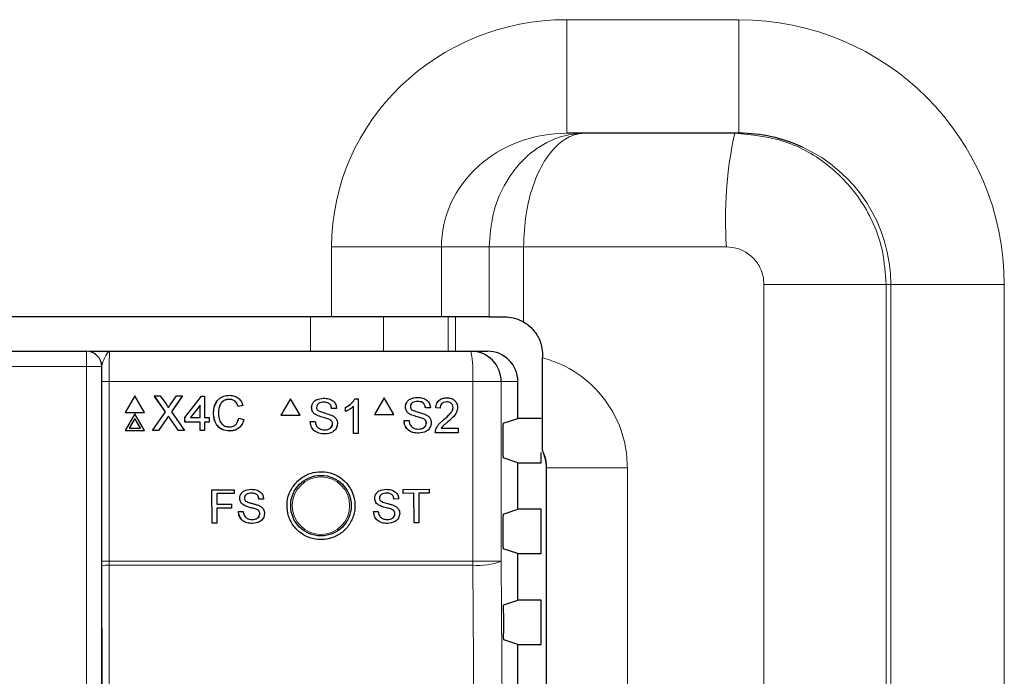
# Paper-space layout 'Blatt3' of a CAD drawing. Header units: millimetres. Extents: x 5 to 418, y 2 to 292.
# Tile 43 of 89: x 116.45 to 127.28, y 206.21 to 213.44. Entities that reach past the tile are written whole.
import ezdxf

# ---------------------------------------------------------------- set-up
doc = ezdxf.new("R2010")
doc.units = ezdxf.units.MM

psp = doc.layouts.new('Blatt3')

# ---------------------------------------------------------------- linework, layer by layer
at = {"color": 7, "linetype": 'Continuous', "lineweight": 18}
for p, q in [((122.4688, 213.4397), (124.3617, 213.4397)), ((122.4688, 212.1897), (122.4688, 213.4397)), ((124.3617, 212.1897), (124.3617, 213.4397)), ((119.8806, 210.1684), (119.8806, 210.9397)), ((119.8806, 210.9397), (121.088, 210.9397)), ((121.088, 210.9397), (121.088, 210.1684)), ((121.6149, 210.9397), (121.088, 210.9397)), ((121.6149, 210.1684), (121.6149, 210.9397)), ((121.9922, 210.9397), (121.6149, 210.9397)), ((124.2247, 210.9397), (121.9922, 210.9397)), ((121.9922, 210.9397), (121.9922, 210.1127)), ((124.6372, 210.523), (125.9808, 210.523)), ((124.6372, 160.6361), (124.6372, 210.523)), ((126.0341, 210.523), (125.9808, 210.523)), ((125.9808, 210.523), (125.9808, 160.6361)), ((126.0341, 210.523), (127.2824, 210.523)), ((126.0341, 160.5828), (126.0341, 210.523)), ((127.2824, 210.523), (127.2824, 160.5828)), ((119.6469, 209.7897), (119.6469, 210.1684)), ((120.4518, 210.1684), (120.4518, 209.7897)), ((121.1629, 209.7897), (121.1629, 210.1684)), ((121.2434, 210.1684), (121.2434, 209.7897)), ((117.1824, 209.7897), (117.1824, 209.623)), ((117.1824, 209.623), (106.6766, 209.623)), ((117.349, 209.623), (117.1824, 209.623)), ((117.1824, 195.6783), (117.1824, 209.623)), ((117.349, 209.623), (117.349, 195.6783)), ((117.3507, 209.623), (117.349, 209.623)), ((117.3501, 207.4785), (117.3501, 209.4563)), ((117.3501, 209.4563), (117.4307, 209.4563)), ((117.4307, 209.4563), (117.4307, 207.4785)), ((121.4324, 209.4563), (117.4307, 209.4563)), ((121.4324, 207.4785), (121.4324, 209.4563)), ((121.7462, 209.4563), (121.4324, 209.4563)), ((121.7462, 209.4563), (121.7462, 207.4785)), ((121.9295, 209.4563), (121.7462, 209.4563)), ((118.067, 209.049), (118.0664, 209.0476)), ((118.1007, 209.0525), (118.1001, 209.0511)), ((122.2461, 208.5069), (122.245, 208.5057)), ((123.1344, 208.5069), (122.2461, 208.5069)), ((122.2461, 174.7058), (122.2461, 208.5069)), ((123.1344, 208.5069), (123.1344, 174.7058)), ((117.3501, 207.4785), (117.4307, 207.4785)), ((117.3534, 206.0577), (117.3502, 207.4233)), ((117.4307, 207.4785), (117.4308, 207.4343)), ((117.4307, 207.4785), (121.4324, 207.4785)), ((117.4308, 207.4343), (117.434, 206.0591)), ((121.4322, 207.4343), (117.4308, 207.4343)), ((121.7462, 207.4785), (121.4324, 207.4785))]:
    psp.add_line(p, q, dxfattribs=at)
at = {"color": 7, "linetype": 'Continuous', "lineweight": 25}
for p, q in [((124.3617, 212.1897), (122.4688, 212.1897)), ((119.8806, 210.1684), (103.9784, 210.1684)), ((121.088, 210.1684), (119.8806, 210.1684)), ((121.6149, 210.1684), (121.088, 210.1684)), ((121.6149, 210.1684), (121.7841, 210.1684)), ((106.6766, 209.7897), (117.1824, 209.7897)), ((117.1824, 209.7897), (117.1841, 209.7897)), ((117.4407, 209.7897), (121.4134, 209.7897)), ((121.4134, 209.7897), (121.5957, 209.7897)), ((122.2008, 209.7517), (122.2008, 209.7177)), ((121.9295, 209.0505), (121.9295, 209.4563)), ((117.7134, 209.2996), (117.6081, 209.1168)), ((117.8197, 209.1168), (117.7134, 209.2996)), ((117.9293, 209.2996), (117.9287, 209.2983)), ((118.0518, 209.123), (117.9293, 209.2996)), ((117.9293, 209.2996), (117.9944, 209.2996)), ((118.051, 209.1219), (117.9327, 209.2925)), ((117.9944, 209.2996), (118.0615, 209.2028)), ((118.1064, 209.2027), (118.1727, 209.2996)), ((118.2387, 209.2996), (118.1173, 209.1224)), ((118.2328, 209.2905), (118.1175, 209.1222)), ((118.1727, 209.2996), (118.2387, 209.2996)), ((118.2387, 209.2996), (118.2381, 209.2983)), ((118.2666, 209.0595), (118.4476, 209.2947)), ((118.4476, 209.2947), (118.482, 209.2947)), ((118.482, 209.2947), (118.4827, 209.0595)), ((118.7542, 209.2604), (118.7536, 209.259)), ((119.4267, 209.2675), (119.321, 209.0842)), ((119.4267, 209.2675), (119.4259, 209.2675)), ((119.5324, 209.0842), (119.4267, 209.2675)), ((119.7929, 209.2724), (119.7921, 209.2724)), ((120.1389, 209.2675), (120.1381, 209.2675)), ((120.1389, 209.2675), (120.1705, 209.2675)), ((120.1705, 209.2675), (120.1697, 209.2675)), ((120.1705, 209.2675), (120.1705, 208.8842)), ((120.4592, 209.2764), (120.3535, 209.093)), ((120.4592, 209.2764), (120.4583, 209.2764)), ((120.5649, 209.093), (120.4592, 209.2764)), ((120.8252, 209.2813), (120.8243, 209.2813)), ((121.1487, 209.2764), (121.1478, 209.2764)), ((117.6081, 209.1168), (117.6075, 209.1155)), ((117.6075, 209.1155), (117.8191, 209.1155)), ((117.6081, 209.1168), (117.8197, 209.1168)), ((117.8197, 209.1168), (117.8191, 209.1155)), ((117.9108, 208.9174), (118.0518, 209.123)), ((118.1173, 209.1224), (118.2595, 208.9174)), ((118.4332, 209.1971), (118.3272, 209.0595)), ((118.4326, 209.1958), (118.3276, 209.0595)), ((118.4332, 209.1971), (118.4326, 209.1958)), ((118.433, 209.0595), (118.4326, 209.1958)), ((118.4336, 209.0595), (118.4332, 209.1971)), ((118.5808, 209.1113), (118.5801, 209.11)), ((118.904, 209.1921), (118.85, 209.1805)), ((118.8507, 209.1818), (118.85, 209.1805)), ((118.9046, 209.1934), (118.8507, 209.1818)), ((118.9046, 209.1934), (118.904, 209.1921)), ((119.6599, 209.1675), (119.6592, 209.1675)), ((119.8808, 209.1594), (119.8801, 209.1594)), ((119.9348, 209.1594), (119.8808, 209.1594)), ((120.033, 209.1717), (120.0323, 209.1717)), ((120.033, 209.1264), (120.0323, 209.1264)), ((120.033, 209.1264), (120.033, 209.1717)), ((120.1214, 208.8842), (120.1214, 209.1829)), ((120.6923, 209.1763), (120.6915, 209.1763)), ((120.9132, 209.1682), (120.9123, 209.1682)), ((120.9671, 209.1682), (120.9132, 209.1682)), ((121.026, 209.1682), (121.0252, 209.1682)), ((121.0751, 209.1633), (121.026, 209.1682)), ((121.0751, 209.1633), (121.0742, 209.1633)), ((121.2174, 209.1701), (121.2165, 209.1701)), ((117.714, 209.1002), (117.6087, 208.9174)), ((117.7141, 209.0504), (117.6519, 208.9424)), ((117.7135, 209.049), (117.6521, 208.9424)), ((117.7141, 209.0504), (117.7135, 209.049)), ((117.7755, 208.9424), (117.7135, 209.049)), ((117.8203, 208.9174), (117.714, 209.1002)), ((117.7769, 208.9424), (117.7141, 209.0504)), ((118.0664, 209.0476), (117.9761, 208.9161)), ((118.067, 209.049), (117.9767, 208.9174)), ((118.0849, 209.0752), (118.0843, 209.0739)), ((118.1937, 208.9161), (118.1001, 209.0511)), ((118.1944, 208.9174), (118.1007, 209.0525)), ((118.2666, 209.0595), (118.266, 209.0582)), ((118.2661, 209.0092), (118.266, 209.0582)), ((118.2668, 209.0105), (118.2661, 209.0092)), ((118.4331, 209.0092), (118.2661, 209.0092)), ((118.2668, 209.0105), (118.2666, 209.0595)), ((118.4337, 209.0105), (118.2668, 209.0105)), ((118.3272, 209.0595), (118.4336, 209.0595)), ((118.4337, 209.0105), (118.4331, 209.0092)), ((118.4334, 208.9161), (118.4331, 209.0092)), ((118.434, 208.9174), (118.4337, 209.0105)), ((118.4827, 209.0595), (118.5318, 209.0595)), ((118.532, 209.0105), (118.4828, 209.0105)), ((118.4828, 209.0105), (118.4831, 208.9174)), ((118.5313, 209.0092), (118.4828, 209.0092)), ((118.532, 209.0105), (118.5313, 209.0092)), ((118.5318, 209.0595), (118.532, 209.0105)), ((118.8442, 209.016), (118.8602, 209.051)), ((118.8609, 209.0523), (118.8602, 209.051)), ((118.8609, 209.0523), (118.9149, 209.0398)), ((119.321, 209.0842), (119.3202, 209.0842)), ((119.321, 209.0842), (119.5324, 209.0842)), ((119.6452, 209.0169), (119.6444, 209.0169)), ((119.6452, 209.0169), (119.6992, 209.0169)), ((119.7157, 209.0846), (119.6907, 209.1006)), ((119.6992, 209.0169), (119.6984, 209.0169)), ((119.7165, 209.0846), (119.7157, 209.0846)), ((119.8498, 209.0421), (119.8491, 209.0421)), ((120.3535, 209.093), (120.3526, 209.093)), ((120.3535, 209.093), (120.5649, 209.093)), ((120.6776, 209.0257), (120.6767, 209.0257)), ((120.6776, 209.0257), (120.7316, 209.0257)), ((120.7488, 209.0935), (120.748, 209.0935)), ((120.8822, 209.051), (120.8813, 209.051)), ((121.1145, 209.0364), (121.1136, 209.0364)), ((121.7678, 208.9967), (121.9295, 209.0505)), ((122.1867, 209.0505), (121.9295, 209.0505)), ((117.6087, 208.9174), (117.6081, 208.9161)), ((117.6081, 208.9161), (117.8197, 208.9161)), ((117.6087, 208.9174), (117.8203, 208.9174)), ((117.6519, 208.9424), (117.7769, 208.9424)), ((117.8203, 208.9174), (117.8197, 208.9161)), ((117.9108, 208.9174), (117.9102, 208.9161)), ((117.9761, 208.9161), (117.9102, 208.9161)), ((117.9767, 208.9174), (117.9108, 208.9174)), ((117.9767, 208.9174), (117.9761, 208.9161)), ((118.1944, 208.9174), (118.1937, 208.9161)), ((118.2589, 208.9161), (118.1937, 208.9161)), ((118.2595, 208.9174), (118.1944, 208.9174)), ((118.2595, 208.9174), (118.2589, 208.9161)), ((118.434, 208.9174), (118.4334, 208.9161)), ((118.4825, 208.9161), (118.4334, 208.9161)), ((118.4831, 208.9174), (118.434, 208.9174)), ((118.4831, 208.9174), (118.4825, 208.9161)), ((118.7589, 208.9125), (118.7583, 208.9112)), ((119.8907, 208.9904), (119.8899, 208.9904)), ((120.923, 208.9992), (120.9221, 208.9992)), ((121.0263, 208.9271), (121.0254, 208.9271)), ((121.0842, 208.9422), (121.2714, 208.9422)), ((121.2714, 208.9422), (121.2714, 208.893)), ((121.7635, 208.9133), (121.7635, 208.6993)), ((119.8056, 208.8793), (119.8048, 208.8793)), ((120.1214, 208.8842), (120.1206, 208.8842)), ((120.1705, 208.8842), (120.1214, 208.8842)), ((120.8379, 208.8881), (120.8371, 208.8881)), ((121.0211, 208.893), (121.0203, 208.893)), ((121.2714, 208.893), (121.0211, 208.893)), ((122.2008, 208.6998), (122.2008, 208.6926)), ((121.9295, 208.5622), (121.7678, 208.616)), ((122.1867, 208.5622), (122.1867, 208.6742)), ((121.9295, 208.0505), (121.9295, 208.5622)), ((121.9295, 208.5622), (122.1867, 208.5622)), ((122.245, 174.7069), (122.245, 208.5057)), ((118.5632, 208.2647), (118.8075, 208.2652)), ((118.5636, 208.2647), (118.5632, 208.2647)), ((118.5639, 207.8981), (118.5632, 208.2647)), ((118.5636, 208.2647), (118.8078, 208.2652)), ((118.5642, 207.8981), (118.5636, 208.2647)), ((118.8078, 208.2652), (118.8075, 208.2652)), ((118.8078, 208.2652), (118.8079, 208.2229)), ((118.996, 208.2702), (118.9957, 208.2702)), ((120.4811, 208.2701), (120.4807, 208.2701)), ((120.6686, 208.2672), (120.6681, 208.2672)), ((120.6686, 208.2672), (120.9549, 208.2701)), ((120.669, 208.2249), (120.6686, 208.2672)), ((120.9549, 208.2701), (120.9545, 208.2701)), ((120.9549, 208.2701), (120.9553, 208.2278)), ((118.8079, 208.2229), (118.6153, 208.2225)), ((118.6153, 208.2225), (118.6155, 208.105)), ((118.869, 208.1696), (118.8687, 208.1696)), ((119.0804, 208.1622), (119.0801, 208.1622)), ((119.1321, 208.1623), (119.0804, 208.1622)), ((120.355, 208.1684), (120.3546, 208.1684)), ((120.5663, 208.1628), (120.5659, 208.1628)), ((120.618, 208.1633), (120.5663, 208.1628)), ((120.669, 208.2249), (120.6686, 208.2249)), ((120.7863, 208.2261), (120.669, 208.2249)), ((120.7895, 207.9017), (120.7863, 208.2261)), ((120.9553, 208.2278), (120.838, 208.2266)), ((120.838, 208.2266), (120.8412, 207.9023)), ((118.6155, 208.105), (118.7799, 208.1053)), ((118.6155, 208.105), (118.7155, 208.1052)), ((118.78, 208.063), (118.6156, 208.0627)), ((118.6156, 208.0627), (118.6159, 207.8982)), ((118.7799, 208.1053), (118.7796, 208.1053)), ((118.7799, 208.1053), (118.78, 208.063)), ((118.9233, 208.0904), (118.9229, 208.0904)), ((119.051, 208.05), (119.0506, 208.05)), ((120.4099, 208.0897), (120.4094, 208.0897)), ((120.5378, 208.0503), (120.5374, 208.0504)), ((121.7678, 207.9967), (121.9295, 208.0505)), ((122.1867, 208.0505), (121.9295, 208.0505)), ((122.1867, 207.5622), (122.1867, 208.0505)), ((118.8552, 208.0255), (118.8549, 208.0255)), ((118.8552, 208.0255), (118.9069, 208.0256)), ((118.9069, 208.0256), (118.9065, 208.0256)), ((119.0901, 208.0006), (119.0897, 208.0006)), ((120.3419, 208.0242), (120.3636, 208.0245)), ((120.3424, 208.0242), (120.3419, 208.0242)), ((120.3424, 208.0242), (120.394, 208.0248)), ((120.394, 208.0248), (120.3936, 208.0248)), ((120.5773, 208.0012), (120.5769, 208.0012)), ((118.5642, 207.8981), (118.5639, 207.8981)), ((118.6159, 207.8982), (118.5642, 207.8981)), ((120.7895, 207.9017), (120.7891, 207.9018)), ((120.8412, 207.9023), (120.7895, 207.9017)), ((121.7635, 207.9133), (121.7635, 207.6993)), ((121.9295, 207.5622), (121.7678, 207.616)), ((121.9295, 207.0505), (121.9295, 207.5622)), ((121.9295, 207.5622), (122.1867, 207.5622)), ((117.3502, 207.4233), (117.3501, 207.4785)), ((121.7742, 206.9988), (121.9295, 207.0505)), ((122.1867, 207.0505), (121.9295, 207.0505)), ((122.1867, 206.5622), (122.1867, 207.0505)), ((121.7699, 206.9044), (121.7715, 206.6856)), ((121.9295, 206.5622), (121.7757, 206.6134)), ((121.9295, 206.0505), (121.9295, 206.5622)), ((121.9295, 206.5622), (122.1867, 206.5622))]:
    psp.add_line(p, q, dxfattribs=at)
at = {"color": 7, "linetype": 'Continuous', "lineweight": 18, "flags": 128}
for points in [[(121.5156, 195.6405), (121.511, 196.3012), (121.4923, 198.944), (121.4322, 207.4343)], [(121.7462, 207.4785), (121.7878, 201.5795), (121.8293, 195.6847)]]:
    psp.add_lwpolyline(points, dxfattribs=at)
at = {"color": 7, "linetype": 'Continuous', "lineweight": 25}
psp.add_circle((119.7628, 208.0897), 0.3333, dxfattribs=at)
at = {"color": 7, "linetype": 'Continuous', "lineweight": 18}
psp.add_circle((119.7628, 208.0897), 0.3158, dxfattribs=at)
for centre, radius, start, end in [((128.5299, 211.2505), 4.3164, 167.43263, 184.12909), ((117.1824, 209.623), 0.1667, 359.99564, 89.99564), ((119.9566, 209.5394), 1.4781, 356.77862, 9.748), ((117.4123, 207.2695), 0.1659, 83.61302, 112.00331), ((115.6322, 207.4785), 5.8001, 359.56407, 0.00076), ((121.4954, 208.1227), 0.6913, 264.75278, 291.27288)]:
    psp.add_arc(centre, radius, start, end, dxfattribs=at)
at = {"color": 7, "linetype": 'Continuous', "lineweight": 25}
for centre, radius, start, end in [((117.1841, 209.623), 0.1667, 359.99564, 89.99564), ((121.4131, 209.4566), 0.3331, 359.96074, 89.96069)]:
    psp.add_arc(centre, radius, start, end, dxfattribs=at)
at = {"color": 7, "linetype": 'Continuous', "lineweight": 18}
for centre, major_axis, ratio, start_param, end_param in [((122.4688, 210.9397), (-2.5882, 0), 0.9659258, 4.712389, 6.2831853), ((124.3617, 210.523), (2.9207, 0), 0.9986295, 0, 1.5707963), ((122.4688, 210.9397), (1.3808, 0), 0.9052833, 1.5707963, 3.1415927), ((124.3617, 210.523), (1.6724, 0), 0.9965823, 0, 1.1396204)]:
    psp.add_ellipse(centre, major_axis=major_axis, ratio=ratio, start_param=start_param, end_param=end_param, dxfattribs=at)
at = {"color": 7, "linetype": 'Continuous', "lineweight": 25}
for centre, major_axis, ratio, start_param, end_param in [((124.3617, 210.523), (1.6724, 0), 0.9965823, 1.1396204, 1.5707963), ((121.5957, 209.4563), (-0.3338, 0), 0.9986295, 3.1415927, 4.712389), ((121.7679, 208.9133), (0, 0.0833), 0.0524078, 0.0174533, 1.5707963), ((121.7679, 208.6993), (0, 0.0833), 0.0524078, 1.5707963, 3.1241394), ((121.8278, 208.5046), (-0.2954, -0.2954), 0.9972647, 2.357564, 2.8222605), ((121.7679, 207.9133), (0, 0.0833), 0.0524078, 0.0174533, 1.5707963), ((121.7679, 207.6993), (0, 0.0833), 0.0524078, 1.5707963, 3.1241394)]:
    psp.add_ellipse(centre, major_axis=major_axis, ratio=ratio, start_param=start_param, end_param=end_param, dxfattribs=at)
at = {"color": 7, "linetype": 'Continuous', "lineweight": 18}
for points, knots in [([(121.6149, 210.9397), (121.6235, 211.0607), (121.6406, 211.2999), (121.772, 211.6256), (121.9728, 211.9039), (122.2232, 212.0906), (122.4409, 212.1668), (122.5648, 212.1845), (122.6157, 212.1883), (122.6378, 212.1893), (122.6543, 212.1896), (122.6614, 212.1896), (122.6641, 212.1897), (122.6656, 212.1897), (122.6664, 212.1897), (122.6672, 212.1897)], [0, 0, 0, 0, 0.1750261, 0.3460252, 0.5236102, 0.7273919, 0.8875132, 0.9511083, 0.9654982, 0.9848712, 0.9933615, 0.9970867, 0.9984161, 0.9985715, 1, 1, 1, 1]), ([(121.9922, 210.9397), (121.9977, 211.0607), (122.0087, 211.2999), (122.0928, 211.6256), (122.2214, 211.9039), (122.382, 212.0906), (122.5219, 212.1668), (122.6015, 212.1846), (122.6341, 212.1883), (122.6483, 212.1893), (122.6589, 212.1896), (122.6635, 212.1896), (122.6652, 212.1897), (122.6662, 212.1897), (122.6667, 212.1897), (122.6672, 212.1897)], [0, 0, 0, 0, 0.1750431, 0.3460461, 0.5236209, 0.727387, 0.8876519, 0.9511943, 0.9654949, 0.9848724, 0.9933625, 0.9970873, 0.998416, 0.9985714, 1, 1, 1, 1]), ([(124.3169, 212.1897), (124.504, 212.1712), (124.8782, 212.1344), (125.3769, 211.8469), (125.7532, 211.4238), (125.9525, 210.9552), (125.9728, 210.6457), (125.9808, 210.523)], [0, 0, 0, 0, 0.2147389, 0.4294856, 0.6442297, 0.8589385, 1, 1, 1, 1]), ([(124.6372, 210.523), (124.6352, 210.5537), (124.6302, 210.631), (124.5809, 210.7481), (124.4876, 210.8539), (124.364, 210.9258), (124.2711, 210.9351), (124.2247, 210.9397)], [0, 0, 0, 0, 0.1415595, 0.3568223, 0.5716598, 0.7859965, 1, 1, 1, 1]), ([(117.4407, 209.7897), (117.4406, 209.7897), (117.4343, 209.7896), (117.417, 209.7812), (117.3911, 209.7365), (117.3605, 209.6705), (117.3534, 209.6362), (117.3507, 209.623)], [0, 0, 0, 0, 0.003577, 0.2011615, 0.5475944, 0.8255022, 1, 1, 1, 1]), ([(117.4407, 209.7897), (117.44, 209.788), (117.4381, 209.7839), (117.4353, 209.7439), (117.4327, 209.6685), (117.431, 209.5687), (117.4308, 209.4938), (117.4307, 209.4563)], [0, 0, 0, 0, 0.14214858, 0.35693381, 0.57141336, 0.78572038, 1, 1, 1, 1]), ([(122.2008, 209.7177), (122.2677, 209.6963), (122.4683, 209.6323), (122.7638, 209.4279), (123.0186, 209.0858), (123.1241, 208.758), (123.1321, 208.5623), (123.1344, 208.5069)], [0, 0, 0, 0, 0.12857634, 0.38531173, 0.64192802, 0.898607, 1, 1, 1, 1]), ([(122.2461, 208.5069), (122.2455, 208.5254), (122.2432, 208.591), (122.2227, 208.6562), (122.2012, 208.6989), (122.2008, 208.6998)], [0, 0, 0, 0, 0.279027, 0.9854093, 1, 1, 1, 1])]:
    psp.add_open_spline(points, degree=3, knots=knots, dxfattribs=at)
at = {"color": 7, "linetype": 'Continuous', "lineweight": 25}
for points, knots in [([(121.7841, 210.1684), (121.8152, 210.1665), (121.8774, 210.1628), (121.951, 210.1357), (121.9871, 210.1156), (121.9922, 210.1127)], [0, 0, 0, 0, 0.4614124, 0.9237088, 1, 1, 1, 1]), ([(121.9922, 210.1127), (122.0101, 210.1013), (122.0674, 210.0646), (122.1439, 209.976), (122.1938, 209.8595), (122.1988, 209.7822), (122.2008, 209.7517)], [0, 0, 0, 0, 0.1464014, 0.4686106, 0.7902648, 1, 1, 1, 1]), ([(117.2098, 209.7897), (117.2105, 209.7897), (117.2211, 209.7897), (117.3026, 209.7897), (117.3878, 209.7897), (117.4404, 209.7897), (117.4407, 209.7897)], [0, 0, 0, 0, 0.0281125, 0.4330127, 0.9963556, 1, 1, 1, 1]), ([(122.2008, 208.6998), (122.2008, 208.725), (122.2008, 208.7952), (122.2008, 209.0296), (122.2008, 209.3548), (122.2008, 209.5965), (122.2008, 209.7177)], [0, 0, 0, 0, 0.1738308, 0.4840367, 0.741505, 1, 1, 1, 1]), ([(117.3501, 209.4563), (117.3502, 209.5033), (117.3503, 209.5607), (117.3506, 209.6134), (117.3507, 209.623)], [0, 0, 0, 0, 0.818315, 1, 1, 1, 1]), ([(118.5801, 209.11), (118.581, 209.1383), (118.5824, 209.1831), (118.6088, 209.2183), (118.6186, 209.2313)], [0, 0, 0, 0, 0.6315766, 1, 1, 1, 1]), ([(118.5808, 209.1113), (118.5827, 209.1389), (118.5867, 209.1939), (118.6292, 209.2615), (118.6917, 209.2985), (118.735, 209.3025), (118.7567, 209.3045)], [0, 0, 0, 0, 0.2804925, 0.5595697, 0.7796153, 1, 1, 1, 1]), ([(118.7542, 209.2604), (118.7407, 209.2594), (118.7136, 209.2576), (118.6775, 209.2371), (118.6405, 209.1901), (118.6371, 209.1439), (118.6348, 209.1116)], [0, 0, 0, 0, 0.1872234, 0.3739058, 0.5607363, 1, 1, 1, 1]), ([(118.7536, 209.259), (118.7402, 209.258), (118.7134, 209.256), (118.6826, 209.2406), (118.6713, 209.2251), (118.668, 209.2204)], [0, 0, 0, 0, 0.41262092, 0.82404936, 1, 1, 1, 1]), ([(118.85, 209.1805), (118.8458, 209.1924), (118.8373, 209.2161), (118.8134, 209.2433), (118.7833, 209.2573), (118.7635, 209.2585), (118.7536, 209.259)], [0, 0, 0, 0, 0.2805533, 0.5597389, 0.7796538, 1, 1, 1, 1]), ([(118.8507, 209.1818), (118.8464, 209.1937), (118.8379, 209.2174), (118.8141, 209.2446), (118.784, 209.2586), (118.7641, 209.2598), (118.7542, 209.2604)], [0, 0, 0, 0, 0.2805533, 0.5597389, 0.7796538, 1, 1, 1, 1]), ([(118.7567, 209.3045), (118.7754, 209.3031), (118.8129, 209.3003), (118.859, 209.2727), (118.8899, 209.235), (118.8997, 209.2073), (118.9046, 209.1934)], [0, 0, 0, 0, 0.2800806, 0.5594487, 0.7795488, 1, 1, 1, 1]), ([(119.6591, 209.1675), (119.6604, 209.1793), (119.663, 209.2029), (119.6821, 209.2339), (119.7236, 209.2659), (119.7638, 209.2697), (119.7921, 209.2724)], [0, 0, 0, 0, 0.1870287, 0.3741238, 0.5611402, 1, 1, 1, 1]), ([(119.6599, 209.1675), (119.6612, 209.1793), (119.6638, 209.2029), (119.6829, 209.2339), (119.7243, 209.2659), (119.7646, 209.2697), (119.7929, 209.2724)], [0, 0, 0, 0, 0.1870287, 0.3741238, 0.5611402, 1, 1, 1, 1]), ([(119.795, 209.2282), (119.7846, 209.2278), (119.7638, 209.2271), (119.7361, 209.2164), (119.7173, 209.1956), (119.715, 209.1792), (119.7139, 209.171)], [0, 0, 0, 0, 0.2812903, 0.5608202, 0.7806803, 1, 1, 1, 1]), ([(119.7929, 209.2724), (119.8118, 209.2712), (119.8497, 209.2689), (119.8987, 209.2448), (119.9287, 209.204), (119.9328, 209.1743), (119.9348, 209.1594)], [0, 0, 0, 0, 0.2807972, 0.5601508, 0.7798767, 1, 1, 1, 1]), ([(119.8801, 209.1594), (119.878, 209.1709), (119.8739, 209.1937), (119.843, 209.225), (119.8127, 209.227), (119.7942, 209.2282)], [0, 0, 0, 0, 0.2810967, 0.5602874, 1, 1, 1, 1]), ([(119.8808, 209.1594), (119.8788, 209.1709), (119.8747, 209.1937), (119.8438, 209.225), (119.8135, 209.227), (119.795, 209.2282)], [0, 0, 0, 0, 0.2810967, 0.5602874, 1, 1, 1, 1]), ([(120.0322, 209.1717), (120.0561, 209.1852), (120.0988, 209.2093), (120.1261, 209.2498), (120.1381, 209.2675)], [0, 0, 0, 0, 0.5604274, 1, 1, 1, 1]), ([(120.033, 209.1717), (120.0569, 209.1852), (120.0995, 209.2093), (120.1269, 209.2498), (120.1389, 209.2675)], [0, 0, 0, 0, 0.56042743, 1, 1, 1, 1]), ([(120.6914, 209.1763), (120.6927, 209.1881), (120.6953, 209.2117), (120.7144, 209.2427), (120.7558, 209.2747), (120.7961, 209.2786), (120.8243, 209.2813)], [0, 0, 0, 0, 0.1870287, 0.3741238, 0.5611402, 1, 1, 1, 1]), ([(120.6923, 209.1763), (120.6936, 209.1881), (120.6962, 209.2117), (120.7152, 209.2427), (120.7567, 209.2747), (120.797, 209.2786), (120.8252, 209.2813)], [0, 0, 0, 0, 0.18702865, 0.37412378, 0.56114019, 1, 1, 1, 1]), ([(120.8273, 209.237), (120.8169, 209.2367), (120.7962, 209.2359), (120.7685, 209.2252), (120.7497, 209.2044), (120.7474, 209.188), (120.7463, 209.1798)], [0, 0, 0, 0, 0.2812903, 0.5608202, 0.7806803, 1, 1, 1, 1]), ([(120.8252, 209.2813), (120.8442, 209.2801), (120.882, 209.2777), (120.931, 209.2536), (120.961, 209.2129), (120.9651, 209.1831), (120.9671, 209.1682)], [0, 0, 0, 0, 0.2807972, 0.5601508, 0.7798767, 1, 1, 1, 1]), ([(120.9123, 209.1682), (120.9102, 209.1797), (120.9061, 209.2025), (120.8752, 209.2339), (120.845, 209.2358), (120.8265, 209.237)], [0, 0, 0, 0, 0.2810967, 0.5602874, 1, 1, 1, 1]), ([(120.9132, 209.1682), (120.9111, 209.1797), (120.907, 209.2025), (120.8761, 209.2339), (120.8459, 209.2358), (120.8273, 209.237)], [0, 0, 0, 0, 0.2810967, 0.5602874, 1, 1, 1, 1]), ([(121.0251, 209.1682), (121.028, 209.1853), (121.0336, 209.2192), (121.0665, 209.2568), (121.1076, 209.2742), (121.1344, 209.2756), (121.1478, 209.2764)], [0, 0, 0, 0, 0.2802352, 0.558893, 0.7791323, 1, 1, 1, 1]), ([(121.026, 209.1682), (121.0289, 209.1853), (121.0345, 209.2192), (121.0674, 209.2568), (121.1085, 209.2742), (121.1353, 209.2756), (121.1487, 209.2764)], [0, 0, 0, 0, 0.2802352, 0.558893, 0.7791323, 1, 1, 1, 1]), ([(121.1476, 209.2321), (121.1371, 209.2313), (121.1159, 209.2298), (121.0905, 209.2125), (121.0769, 209.1883), (121.0757, 209.1716), (121.0751, 209.1633)], [0, 0, 0, 0, 0.2804101, 0.559489, 0.7793747, 1, 1, 1, 1]), ([(121.2174, 209.1701), (121.2161, 209.1799), (121.2135, 209.1995), (121.1937, 209.22), (121.1707, 209.2308), (121.1553, 209.2317), (121.1476, 209.2321)], [0, 0, 0, 0, 0.2790799, 0.5586119, 0.7790431, 1, 1, 1, 1]), ([(121.1487, 209.2764), (121.1654, 209.2752), (121.1987, 209.2729), (121.2386, 209.2463), (121.263, 209.2099), (121.2653, 209.1837), (121.2665, 209.1705)], [0, 0, 0, 0, 0.2804823, 0.5596436, 0.7797486, 1, 1, 1, 1]), ([(118.0615, 209.2028), (118.0658, 209.1963), (118.0719, 209.1872), (118.0793, 209.1753), (118.0808, 209.1693), (118.0815, 209.1664)], [0, 0, 0, 0, 0.5612769, 0.7817626, 1, 1, 1, 1]), ([(118.0815, 209.1664), (118.0862, 209.1732), (118.0945, 209.1853), (118.1028, 209.1974), (118.1064, 209.2027)], [0, 0, 0, 0, 0.5599999, 1, 1, 1, 1]), ([(118.7589, 208.9125), (118.7302, 208.9147), (118.673, 208.9188), (118.6123, 208.9769), (118.5857, 209.045), (118.5824, 209.0892), (118.5808, 209.1113)], [0, 0, 0, 0, 0.27995506, 0.55808759, 0.77891157, 1, 1, 1, 1]), ([(118.6348, 209.1116), (118.6359, 209.091), (118.6382, 209.0501), (118.6607, 208.9952), (118.7052, 208.9623), (118.7375, 208.9585), (118.7537, 208.9566)], [0, 0, 0, 0, 0.281245, 0.5607156, 0.780138, 1, 1, 1, 1]), ([(119.7165, 209.0846), (119.7079, 209.0895), (119.6907, 209.0993), (119.666, 209.1262), (119.6622, 209.1518), (119.6599, 209.1675)], [0, 0, 0, 0, 0.2814452, 0.5622732, 1, 1, 1, 1]), ([(119.7139, 209.171), (119.7146, 209.1639), (119.7158, 209.1511), (119.724, 209.1414), (119.7277, 209.1371)], [0, 0, 0, 0, 0.55961689, 1, 1, 1, 1]), ([(119.7277, 209.1371), (119.7554, 209.1266), (119.805, 209.1077), (119.8558, 209.0924), (119.8782, 209.0857)], [0, 0, 0, 0, 0.55838249, 1, 1, 1, 1]), ([(120.1214, 209.1829), (120.1062, 209.1703), (120.0791, 209.1477), (120.0471, 209.1329), (120.033, 209.1264)], [0, 0, 0, 0, 0.5596859, 1, 1, 1, 1]), ([(120.7488, 209.0935), (120.7402, 209.0983), (120.7231, 209.1081), (120.6984, 209.135), (120.6946, 209.1607), (120.6923, 209.1763)], [0, 0, 0, 0, 0.2814452, 0.5622732, 1, 1, 1, 1]), ([(120.7463, 209.1798), (120.747, 209.1727), (120.7481, 209.1599), (120.7564, 209.1502), (120.76, 209.146)], [0, 0, 0, 0, 0.55961689, 1, 1, 1, 1]), ([(120.76, 209.146), (120.7877, 209.1354), (120.8373, 209.1165), (120.8881, 209.1013), (120.9105, 209.0945)], [0, 0, 0, 0, 0.5583825, 1, 1, 1, 1]), ([(121.1136, 209.0364), (121.1381, 209.0574), (121.1722, 209.0865), (121.2098, 209.1321), (121.2143, 209.1575), (121.2165, 209.1701)], [0, 0, 0, 0, 0.5613127, 0.7813859, 1, 1, 1, 1]), ([(121.1145, 209.0364), (121.139, 209.0574), (121.173, 209.0865), (121.2107, 209.1321), (121.2152, 209.1575), (121.2174, 209.1701)], [0, 0, 0, 0, 0.5613127, 0.7813859, 1, 1, 1, 1]), ([(121.2665, 209.1705), (121.2639, 209.1522), (121.2587, 209.1155), (121.2176, 209.0625), (121.182, 209.032), (121.1603, 209.0133)], [0, 0, 0, 0, 0.2787415, 0.5588337, 1, 1, 1, 1]), ([(118.0843, 209.0739), (118.0809, 209.069), (118.0749, 209.0603), (118.069, 209.0515), (118.0664, 209.0476)], [0, 0, 0, 0, 0.5600016, 1, 1, 1, 1]), ([(118.0849, 209.0752), (118.0816, 209.0703), (118.0755, 209.0616), (118.0696, 209.0528), (118.067, 209.049)], [0, 0, 0, 0, 0.5600016, 1, 1, 1, 1]), ([(118.1001, 209.0511), (118.0971, 209.0554), (118.0919, 209.0629), (118.0866, 209.0705), (118.0843, 209.0739)], [0, 0, 0, 0, 0.5599998, 1, 1, 1, 1]), ([(118.1007, 209.0525), (118.0978, 209.0567), (118.0925, 209.0643), (118.0872, 209.0719), (118.0849, 209.0752)], [0, 0, 0, 0, 0.5599998, 1, 1, 1, 1]), ([(118.7583, 208.9112), (118.7296, 208.9133), (118.6724, 208.9175), (118.6117, 208.9756), (118.5851, 209.0436), (118.5818, 209.0879), (118.5801, 209.11)], [0, 0, 0, 0, 0.2799551, 0.5580876, 0.7789116, 1, 1, 1, 1]), ([(118.7537, 208.9566), (118.7684, 208.9581), (118.7979, 208.9609), (118.8426, 208.9933), (118.8539, 209.03), (118.8609, 209.0523)], [0, 0, 0, 0, 0.2807112, 0.5609046, 1, 1, 1, 1]), ([(118.9143, 209.0384), (118.908, 209.0189), (118.8955, 208.9798), (118.8551, 208.9371), (118.8067, 208.9144), (118.7744, 208.9123), (118.7583, 208.9112)], [0, 0, 0, 0, 0.2802563, 0.5595462, 0.7795894, 1, 1, 1, 1]), ([(118.9149, 209.0398), (118.9086, 209.0202), (118.8961, 208.9811), (118.8558, 208.9385), (118.8073, 208.9157), (118.7751, 208.9136), (118.7589, 208.9125)], [0, 0, 0, 0, 0.2802563, 0.5595462, 0.7795894, 1, 1, 1, 1]), ([(119.8048, 208.8793), (119.7825, 208.8804), (119.738, 208.8827), (119.682, 208.9148), (119.6504, 208.9645), (119.6464, 208.9994), (119.6444, 209.0169)], [0, 0, 0, 0, 0.2808135, 0.5595629, 0.7796198, 1, 1, 1, 1]), ([(119.8056, 208.8793), (119.7833, 208.8804), (119.7388, 208.8827), (119.6828, 208.9148), (119.6512, 208.9645), (119.6472, 208.9994), (119.6452, 209.0169)], [0, 0, 0, 0, 0.2808135, 0.5595629, 0.7796198, 1, 1, 1, 1]), ([(119.6992, 209.0169), (119.7014, 209.0023), (119.7057, 208.9731), (119.7341, 208.9413), (119.7688, 208.9259), (119.7917, 208.9243), (119.8032, 208.9235)], [0, 0, 0, 0, 0.280632, 0.5586744, 0.7791973, 1, 1, 1, 1]), ([(119.8498, 209.0421), (119.8347, 209.047), (119.8098, 209.055), (119.7745, 209.0639), (119.7448, 209.0724), (119.7259, 209.0806), (119.7165, 209.0846)], [0, 0, 0, 0, 0.3399393, 0.5600249, 0.7800825, 1, 1, 1, 1]), ([(119.8899, 208.9904), (119.8893, 208.997), (119.888, 209.0102), (119.874, 209.0304), (119.8585, 209.0377), (119.8491, 209.0421)], [0, 0, 0, 0, 0.2800885, 0.5599705, 1, 1, 1, 1]), ([(119.8907, 208.9904), (119.89, 208.997), (119.8888, 209.0102), (119.8748, 209.0304), (119.8593, 209.0377), (119.8498, 209.0421)], [0, 0, 0, 0, 0.2800885, 0.5599705, 1, 1, 1, 1]), ([(119.8782, 209.0857), (119.8884, 209.0805), (119.9086, 209.0703), (119.9306, 209.0467), (119.9428, 209.0198), (119.944, 209.0019), (119.9447, 208.993)], [0, 0, 0, 0, 0.2803713, 0.5599089, 0.7798589, 1, 1, 1, 1]), ([(120.837, 208.8881), (120.8147, 208.8893), (120.7702, 208.8915), (120.7143, 208.9236), (120.6827, 208.9734), (120.6787, 209.0083), (120.6767, 209.0257)], [0, 0, 0, 0, 0.2808135, 0.5595629, 0.7796198, 1, 1, 1, 1]), ([(120.8379, 208.8881), (120.8156, 208.8893), (120.7711, 208.8915), (120.7151, 208.9236), (120.6836, 208.9734), (120.6796, 209.0083), (120.6776, 209.0257)], [0, 0, 0, 0, 0.2808135, 0.5595629, 0.7796198, 1, 1, 1, 1]), ([(120.7316, 209.0257), (120.7338, 209.0111), (120.7381, 208.982), (120.7665, 208.9501), (120.8012, 208.9347), (120.8241, 208.9331), (120.8356, 208.9323)], [0, 0, 0, 0, 0.280632, 0.5586744, 0.7791973, 1, 1, 1, 1]), ([(120.8822, 209.051), (120.8671, 209.0558), (120.8422, 209.0639), (120.8068, 209.0728), (120.7772, 209.0813), (120.7583, 209.0894), (120.7488, 209.0935)], [0, 0, 0, 0, 0.3399393, 0.5600249, 0.7800825, 1, 1, 1, 1]), ([(120.977, 209.0018), (120.9739, 208.9832), (120.9678, 208.9458), (120.9158, 208.8971), (120.8675, 208.8915), (120.8379, 208.8881)], [0, 0, 0, 0, 0.2799417, 0.5600797, 1, 1, 1, 1]), ([(120.9221, 208.9992), (120.9215, 209.0058), (120.9202, 209.0191), (120.9062, 209.0392), (120.8907, 209.0465), (120.8813, 209.051)], [0, 0, 0, 0, 0.2800885, 0.5599705, 1, 1, 1, 1]), ([(120.923, 208.9992), (120.9223, 209.0058), (120.9211, 209.0191), (120.9071, 209.0392), (120.8916, 209.0465), (120.8822, 209.051)], [0, 0, 0, 0, 0.2800885, 0.5599705, 1, 1, 1, 1]), ([(120.9105, 209.0945), (120.9207, 209.0894), (120.9409, 209.0791), (120.9629, 209.0556), (120.9751, 209.0286), (120.9763, 209.0108), (120.977, 209.0018)], [0, 0, 0, 0, 0.2803713, 0.5599089, 0.7798589, 1, 1, 1, 1]), ([(121.0263, 208.9271), (121.0327, 208.942), (121.0434, 208.9665), (121.0676, 208.9949), (121.0901, 209.0167), (121.1064, 209.0298), (121.1145, 209.0364)], [0, 0, 0, 0, 0.3394111, 0.559525, 0.7797523, 1, 1, 1, 1]), ([(121.1603, 209.0133), (121.1512, 209.0057), (121.1361, 208.9933), (121.1154, 208.9758), (121.0981, 208.9605), (121.0888, 208.9483), (121.0842, 208.9422)], [0, 0, 0, 0, 0.3400378, 0.56006281, 0.78008951, 1, 1, 1, 1]), ([(119.8024, 208.9235), (119.8139, 208.9242), (119.8368, 208.9257), (119.8665, 208.9398), (119.886, 208.9634), (119.8886, 208.9814), (119.8899, 208.9904)], [0, 0, 0, 0, 0.2809172, 0.5608127, 0.7805018, 1, 1, 1, 1]), ([(119.8032, 208.9235), (119.8147, 208.9242), (119.8376, 208.9257), (119.8672, 208.9398), (119.8868, 208.9634), (119.8894, 208.9814), (119.8907, 208.9904)], [0, 0, 0, 0, 0.2809172, 0.5608127, 0.7805018, 1, 1, 1, 1]), ([(119.9447, 208.993), (119.9416, 208.9743), (119.9355, 208.937), (119.8835, 208.8882), (119.8351, 208.8827), (119.8056, 208.8793)], [0, 0, 0, 0, 0.2799417, 0.5600797, 1, 1, 1, 1]), ([(120.8347, 208.9323), (120.8461, 208.9331), (120.8691, 208.9345), (120.8987, 208.9486), (120.9182, 208.9722), (120.9208, 208.9902), (120.9221, 208.9992)], [0, 0, 0, 0, 0.28091717, 0.56081274, 0.7805018, 1, 1, 1, 1]), ([(120.8356, 208.9323), (120.847, 208.9331), (120.87, 208.9345), (120.8996, 208.9486), (120.9191, 208.9722), (120.9217, 208.9902), (120.923, 208.9992)], [0, 0, 0, 0, 0.2809172, 0.5608127, 0.7805018, 1, 1, 1, 1]), ([(121.0211, 208.893), (121.0213, 208.8995), (121.0215, 208.9111), (121.0248, 208.9222), (121.0263, 208.9271)], [0, 0, 0, 0, 0.5599563, 1, 1, 1, 1]), ([(119.4986, 208.3538), (119.4718, 208.3212), (119.4183, 208.2559), (119.3848, 208.1313), (119.3918, 208.0041), (119.4411, 207.886), (119.5266, 207.791), (119.6387, 207.7295), (119.7649, 207.7087), (119.891, 207.7308), (120.0027, 207.7934), (120.0874, 207.8895), (120.1353, 208.0082), (120.1413, 208.1359), (120.1048, 208.2584), (120.0298, 208.3618), (119.9248, 208.4347), (119.8013, 208.4688), (119.674, 208.4598), (119.5697, 208.4166), (119.5184, 208.3713), (119.4986, 208.3538)], [0, 0, 0, 0, 0.0536461, 0.1072936, 0.1609109, 0.214516, 0.2681428, 0.3218172, 0.3755471, 0.429317, 0.4830928, 0.5368351, 0.5905174, 0.6441409, 0.6977353, 0.7513446, 0.8050054, 0.8587291, 0.9124976, 0.966274, 1, 1, 1, 1]), ([(118.8687, 208.1696), (118.8699, 208.1809), (118.8723, 208.2035), (118.8905, 208.2332), (118.9302, 208.2638), (118.9687, 208.2676), (118.9957, 208.2702)], [0, 0, 0, 0, 0.1870287, 0.3741238, 0.5611402, 1, 1, 1, 1]), ([(118.869, 208.1696), (118.8703, 208.1809), (118.8727, 208.2035), (118.8909, 208.2332), (118.9305, 208.2638), (118.969, 208.2676), (118.996, 208.2702)], [0, 0, 0, 0, 0.1870287, 0.3741238, 0.5611402, 1, 1, 1, 1]), ([(118.996, 208.2702), (119.0142, 208.2691), (119.0504, 208.2669), (119.0973, 208.2439), (119.1261, 208.205), (119.1301, 208.1766), (119.1321, 208.1623)], [0, 0, 0, 0, 0.2807972, 0.5601508, 0.7798767, 1, 1, 1, 1]), ([(120.3546, 208.1684), (120.3557, 208.1797), (120.3579, 208.2023), (120.3759, 208.2322), (120.4152, 208.2631), (120.4537, 208.2672), (120.4807, 208.2701)], [0, 0, 0, 0, 0.1870287, 0.3741238, 0.5611402, 1, 1, 1, 1]), ([(120.355, 208.1684), (120.3561, 208.1797), (120.3584, 208.2023), (120.3763, 208.2322), (120.4157, 208.2631), (120.4542, 208.2672), (120.4811, 208.2701)], [0, 0, 0, 0, 0.1870287, 0.3741238, 0.5611402, 1, 1, 1, 1]), ([(120.4811, 208.2701), (120.4993, 208.2691), (120.5355, 208.2672), (120.5826, 208.2446), (120.6116, 208.2059), (120.6159, 208.1775), (120.618, 208.1633)], [0, 0, 0, 0, 0.2807972, 0.5601508, 0.7798767, 1, 1, 1, 1]), ([(118.9229, 208.0904), (118.9147, 208.0951), (118.8982, 208.1044), (118.8746, 208.1301), (118.8709, 208.1546), (118.8687, 208.1696)], [0, 0, 0, 0, 0.2814452, 0.5622732, 1, 1, 1, 1]), ([(118.9233, 208.0904), (118.915, 208.0951), (118.8986, 208.1044), (118.875, 208.1301), (118.8713, 208.1546), (118.869, 208.1696)], [0, 0, 0, 0, 0.2814452, 0.5622732, 1, 1, 1, 1]), ([(118.9982, 208.2279), (118.9882, 208.2275), (118.9683, 208.2268), (118.9419, 208.2165), (118.9239, 208.1966), (118.9218, 208.1809), (118.9207, 208.173)], [0, 0, 0, 0, 0.28129027, 0.56082021, 0.78068028, 1, 1, 1, 1]), ([(118.9207, 208.173), (118.9213, 208.1662), (118.9225, 208.154), (118.9304, 208.1448), (118.9339, 208.1407)], [0, 0, 0, 0, 0.5596169, 1, 1, 1, 1]), ([(118.9339, 208.1407), (118.9494, 208.133), (118.975, 208.1202), (119.0139, 208.1119), (119.0465, 208.1034), (119.0675, 208.0956), (119.078, 208.0917)], [0, 0, 0, 0, 0.3384083, 0.5589741, 0.7795351, 1, 1, 1, 1]), ([(119.0801, 208.1622), (119.0781, 208.1732), (119.0741, 208.195), (119.0445, 208.225), (119.0155, 208.2268), (118.9978, 208.2279)], [0, 0, 0, 0, 0.2810967, 0.5602874, 1, 1, 1, 1]), ([(119.0804, 208.1622), (119.0784, 208.1732), (119.0745, 208.195), (119.0449, 208.225), (119.0159, 208.2268), (118.9982, 208.2279)], [0, 0, 0, 0, 0.2810967, 0.5602874, 1, 1, 1, 1]), ([(120.4094, 208.0897), (120.4011, 208.0943), (120.3846, 208.1035), (120.3608, 208.129), (120.3569, 208.1535), (120.3546, 208.1684)], [0, 0, 0, 0, 0.2814452, 0.5622732, 1, 1, 1, 1]), ([(120.4099, 208.0897), (120.4016, 208.0943), (120.3851, 208.1035), (120.3612, 208.129), (120.3574, 208.1535), (120.355, 208.1684)], [0, 0, 0, 0, 0.2814452, 0.5622732, 1, 1, 1, 1]), ([(120.4836, 208.2278), (120.4736, 208.2273), (120.4538, 208.2264), (120.4274, 208.2159), (120.4096, 208.1959), (120.4076, 208.1802), (120.4066, 208.1723)], [0, 0, 0, 0, 0.2812903, 0.5608202, 0.7806803, 1, 1, 1, 1]), ([(120.4066, 208.1723), (120.4073, 208.1655), (120.4086, 208.1533), (120.4165, 208.1441), (120.4201, 208.14)], [0, 0, 0, 0, 0.5596169, 1, 1, 1, 1]), ([(120.4201, 208.14), (120.4356, 208.1325), (120.4613, 208.1199), (120.5002, 208.1119), (120.5329, 208.1037), (120.554, 208.0961), (120.5645, 208.0923)], [0, 0, 0, 0, 0.3384083, 0.5589741, 0.7795351, 1, 1, 1, 1]), ([(120.5659, 208.1628), (120.5638, 208.1737), (120.5597, 208.1955), (120.5298, 208.2252), (120.5009, 208.2268), (120.4832, 208.2278)], [0, 0, 0, 0, 0.2810967, 0.5602874, 1, 1, 1, 1]), ([(120.5663, 208.1628), (120.5642, 208.1737), (120.5601, 208.1955), (120.5303, 208.2252), (120.5013, 208.2268), (120.4836, 208.2278)], [0, 0, 0, 0, 0.2810967, 0.5602874, 1, 1, 1, 1]), ([(119.0506, 208.05), (119.0361, 208.0547), (119.0123, 208.0623), (118.9785, 208.0707), (118.9501, 208.0788), (118.932, 208.0866), (118.9229, 208.0904)], [0, 0, 0, 0, 0.3399393, 0.5600249, 0.7800825, 1, 1, 1, 1]), ([(119.051, 208.05), (119.0365, 208.0547), (119.0126, 208.0623), (118.9788, 208.0707), (118.9504, 208.0788), (118.9323, 208.0866), (118.9233, 208.0904)], [0, 0, 0, 0, 0.3399393, 0.5600249, 0.7800825, 1, 1, 1, 1]), ([(119.0897, 208.0006), (119.0891, 208.0069), (119.0879, 208.0196), (119.0745, 208.0388), (119.0597, 208.0458), (119.0506, 208.05)], [0, 0, 0, 0, 0.2800885, 0.5599705, 1, 1, 1, 1]), ([(119.0901, 208.0006), (119.0895, 208.0069), (119.0883, 208.0196), (119.0748, 208.0388), (119.06, 208.0458), (119.051, 208.05)], [0, 0, 0, 0, 0.2800885, 0.5599705, 1, 1, 1, 1]), ([(119.078, 208.0917), (119.0877, 208.0868), (119.1071, 208.077), (119.1282, 208.0545), (119.14, 208.0288), (119.1411, 208.0117), (119.1417, 208.0032)], [0, 0, 0, 0, 0.28037134, 0.55990891, 0.77985887, 1, 1, 1, 1]), ([(120.5374, 208.0504), (120.5229, 208.0549), (120.499, 208.0623), (120.4651, 208.0705), (120.4366, 208.0783), (120.4185, 208.0859), (120.4094, 208.0897)], [0, 0, 0, 0, 0.33993933, 0.56002492, 0.78008245, 1, 1, 1, 1]), ([(120.5378, 208.0503), (120.5233, 208.0549), (120.4994, 208.0623), (120.4655, 208.0705), (120.4371, 208.0783), (120.4189, 208.0859), (120.4099, 208.0897)], [0, 0, 0, 0, 0.3399393, 0.5600249, 0.7800825, 1, 1, 1, 1]), ([(120.5769, 208.0012), (120.5762, 208.0076), (120.5749, 208.0202), (120.5613, 208.0393), (120.5464, 208.0462), (120.5374, 208.0504)], [0, 0, 0, 0, 0.2800885, 0.55997049, 1, 1, 1, 1]), ([(120.5773, 208.0012), (120.5767, 208.0075), (120.5753, 208.0202), (120.5617, 208.0393), (120.5469, 208.0462), (120.5378, 208.0503)], [0, 0, 0, 0, 0.2800885, 0.5599705, 1, 1, 1, 1]), ([(120.5645, 208.0923), (120.5743, 208.0874), (120.5937, 208.0778), (120.6149, 208.0555), (120.6269, 208.0298), (120.6283, 208.0128), (120.6289, 208.0042)], [0, 0, 0, 0, 0.2803713, 0.5599089, 0.7798589, 1, 1, 1, 1]), ([(119.0085, 207.8942), (118.9872, 207.8952), (118.9446, 207.8973), (118.891, 207.9279), (118.8607, 207.9754), (118.8568, 208.0088), (118.8549, 208.0255)], [0, 0, 0, 0, 0.2808135, 0.5595629, 0.7796198, 1, 1, 1, 1]), ([(119.0089, 207.8942), (118.9875, 207.8952), (118.9449, 207.8973), (118.8913, 207.9279), (118.861, 207.9754), (118.8571, 208.0088), (118.8552, 208.0255)], [0, 0, 0, 0, 0.28081353, 0.55956288, 0.77961982, 1, 1, 1, 1]), ([(118.9069, 208.0256), (118.909, 208.0116), (118.9132, 207.9838), (118.9404, 207.9533), (118.9736, 207.9387), (118.9956, 207.9372), (119.0065, 207.9365)], [0, 0, 0, 0, 0.280632, 0.5586744, 0.7791973, 1, 1, 1, 1]), ([(119.0062, 207.9365), (119.0172, 207.9372), (119.0391, 207.9386), (119.0674, 207.9521), (119.0861, 207.9748), (119.0885, 207.992), (119.0897, 208.0006)], [0, 0, 0, 0, 0.2809172, 0.5608127, 0.7805018, 1, 1, 1, 1]), ([(119.0065, 207.9365), (119.0175, 207.9372), (119.0395, 207.9386), (119.0678, 207.9521), (119.0864, 207.9747), (119.0889, 207.992), (119.0901, 208.0006)], [0, 0, 0, 0, 0.2809172, 0.5608127, 0.7805018, 1, 1, 1, 1]), ([(119.1417, 208.0032), (119.1388, 207.9853), (119.133, 207.9496), (119.0834, 207.9029), (119.0372, 207.8975), (119.0089, 207.8942)], [0, 0, 0, 0, 0.2799417, 0.56007966, 1, 1, 1, 1]), ([(120.4966, 207.8942), (120.4752, 207.895), (120.4326, 207.8968), (120.3788, 207.9269), (120.3481, 207.9742), (120.344, 208.0076), (120.3419, 208.0242)], [0, 0, 0, 0, 0.2808135, 0.5595629, 0.7796198, 1, 1, 1, 1]), ([(120.497, 207.8941), (120.4757, 207.895), (120.4331, 207.8968), (120.3792, 207.9269), (120.3486, 207.9742), (120.3444, 208.0076), (120.3424, 208.0242)], [0, 0, 0, 0, 0.28081353, 0.55956288, 0.77961982, 1, 1, 1, 1]), ([(120.394, 208.0248), (120.3962, 208.0108), (120.4006, 207.983), (120.4281, 207.9528), (120.4614, 207.9384), (120.4834, 207.9371), (120.4943, 207.9364)], [0, 0, 0, 0, 0.28063197, 0.55867442, 0.77919731, 1, 1, 1, 1]), ([(120.4939, 207.9364), (120.5049, 207.9372), (120.5268, 207.9388), (120.555, 207.9526), (120.5734, 207.9754), (120.5757, 207.9926), (120.5769, 208.0012)], [0, 0, 0, 0, 0.2809172, 0.5608127, 0.7805018, 1, 1, 1, 1]), ([(120.4943, 207.9364), (120.5053, 207.9372), (120.5272, 207.9388), (120.5554, 207.9526), (120.5738, 207.9754), (120.5761, 207.9926), (120.5773, 208.0012)], [0, 0, 0, 0, 0.2809172, 0.5608127, 0.7805018, 1, 1, 1, 1]), ([(120.6289, 208.0042), (120.6262, 207.9864), (120.6206, 207.9506), (120.5715, 207.9035), (120.5252, 207.8977), (120.497, 207.8941)], [0, 0, 0, 0, 0.2799417, 0.5600797, 1, 1, 1, 1]), ([(121.7699, 206.9044), (121.7699, 206.9138), (121.7699, 206.9325), (121.7704, 206.959), (121.7714, 206.9804), (121.7727, 206.9954), (121.7737, 206.9977), (121.7742, 206.9988)], [0, 0, 0, 0, 0.19838666, 0.39676222, 0.59550734, 0.79531868, 1, 1, 1, 1]), ([(121.7757, 206.6134), (121.7752, 206.6145), (121.7743, 206.6166), (121.7729, 206.6316), (121.772, 206.6532), (121.7716, 206.6728), (121.7715, 206.6839), (121.7715, 206.6856)], [0, 0, 0, 0, 0.2392601, 0.4785445, 0.717125, 0.9542729, 1, 1, 1, 1])]:
    psp.add_open_spline(points, degree=3, knots=knots, dxfattribs=at)

doc.saveas('drawing.dxf')
